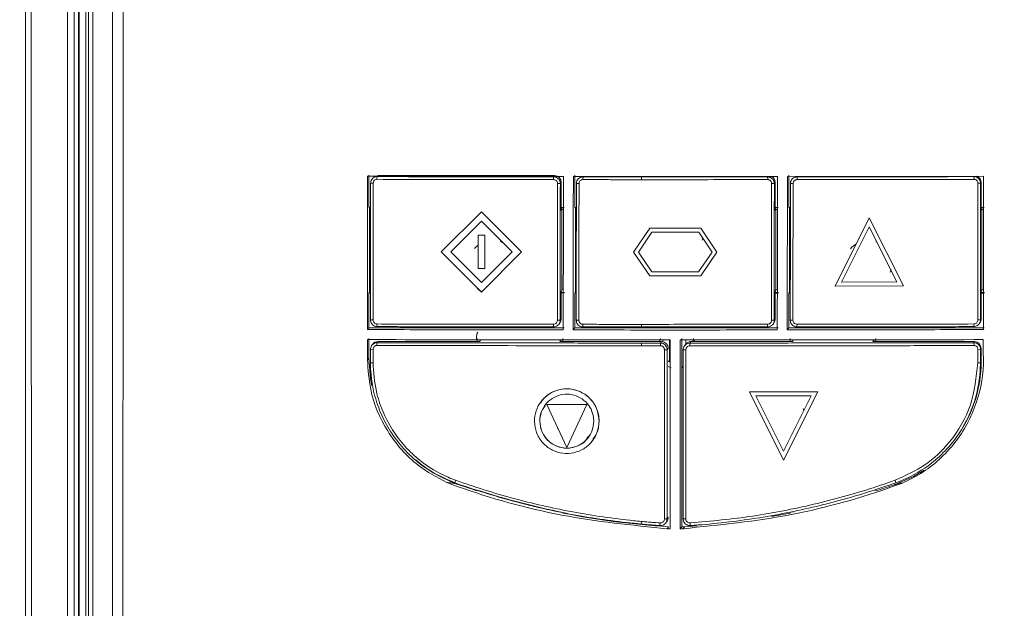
# Model space of a CAD drawing. Header units: millimetres. Extents: x 59 to 833, y 56 to 506.
# Tile 26 of 34: x 362 to 436, y 325 to 369. Entities that reach past the tile are written whole.
import ezdxf

# ---------------------------------------------------------------- set-up
doc = ezdxf.new("R2010")
doc.units = ezdxf.units.MM
doc.header["$LTSCALE"] = 2

msp = doc.modelspace()

# ---------------------------------------------------------------- linework, layer by layer
at = {"color": 7, "linetype": 'Continuous', "lineweight": 15}
for p, q in [((365.535, 307.669), (365.535, 467.864)), ((366.035, 467.603), (366.035, 307.651)), ((366.346, 468.001), (366.346, 307.146)), ((366.399, 307.345), (366.399, 419.209)), ((366.899, 418.683), (366.899, 307.463)), ((367.414, 418.657), (367.414, 308.036)), ((388.06, 354.567), (388.06, 356.967)), ((388.383, 356.371), (388.187, 356.36)), ((388.326, 356.718), (388.275, 356.644)), ((388.686, 356.86), (388.661, 356.656)), ((388.738, 356.935), (401.937, 356.931)), ((401.862, 356.634), (401.872, 356.827)), ((402.372, 356.336), (402.169, 356.346)), ((402.437, 356.431), (402.372, 356.336)), ((402.437, 356.431), (402.437, 354.332)), ((418.599, 356.862), (403.344, 356.863)), ((403.458, 356.962), (403.458, 354.563)), ((403.768, 356.345), (403.571, 356.335)), ((403.725, 356.714), (403.659, 356.619)), ((404.071, 356.836), (404.063, 356.632)), ((408.45, 356.833), (408.447, 356.63)), ((417.88, 356.633), (417.872, 356.835)), ((418.372, 356.335), (418.167, 356.346)), ((418.435, 356.427), (418.372, 356.335)), ((418.435, 356.427), (418.435, 354.327)), ((434.012, 356.881), (419.347, 356.863)), ((419.457, 354.558), (419.457, 356.958)), ((419.77, 356.345), (419.573, 356.336)), ((419.723, 356.71), (419.661, 356.62)), ((420.074, 356.837), (420.084, 356.633)), ((433.315, 356.655), (433.29, 356.859)), ((433.791, 356.36), (433.589, 356.371)), ((433.834, 356.422), (433.791, 356.36)), ((433.834, 356.422), (433.834, 354.323)), ((388.185, 354.567), (388.06, 354.567)), ((388.096, 354.567), (388.096, 348.209)), ((388.185, 354.447), (388.096, 354.44)), ((388.185, 354.417), (388.096, 354.417)), ((393.472, 351.239), (396.471, 354.237)), ((396.471, 354.237), (393.472, 351.239)), ((396.471, 354.237), (399.466, 351.23)), ((399.466, 351.23), (396.471, 354.237)), ((396.471, 354.237), (396.471, 354.237)), ((402.658, 354.563), (402.437, 354.563)), ((402.521, 354.453), (402.437, 354.453)), ((402.437, 354.332), (402.493, 354.413)), ((402.493, 354.413), (402.493, 348.414)), ((402.493, 354.413), (402.598, 354.413)), ((403.458, 354.563), (403.569, 354.563)), ((403.495, 354.563), (403.495, 348.205)), ((403.569, 354.441), (403.495, 354.436)), ((403.569, 354.412), (403.495, 354.412)), ((418.435, 354.558), (418.657, 354.558)), ((418.519, 354.449), (418.435, 354.449)), ((418.435, 354.327), (418.491, 354.408)), ((418.491, 354.408), (418.491, 348.409)), ((418.598, 354.408), (418.491, 354.408)), ((419.457, 354.558), (419.571, 354.558)), ((419.493, 354.558), (419.493, 348.2)), ((419.571, 354.437), (419.493, 354.431)), ((419.571, 354.408), (419.493, 354.408)), ((433.834, 354.554), (434.055, 354.554)), ((433.917, 354.444), (433.834, 354.444)), ((433.834, 354.323), (433.89, 354.404)), ((433.89, 354.404), (433.89, 348.405)), ((434.011, 354.404), (433.89, 354.404)), ((396.47, 353.529), (394.178, 351.238)), ((398.759, 351.231), (396.47, 353.529)), ((425.473, 353.786), (422.916, 348.678)), ((425.473, 353.786), (428.023, 348.686)), ((428.022, 348.686), (425.473, 353.786)), ((425.473, 353.786), (425.473, 353.786)), ((409.054, 353.001), (407.853, 351.224)), ((409.214, 352.701), (408.215, 351.224)), ((409.214, 352.7), (408.215, 351.224)), ((412.875, 353.001), (409.054, 353.001)), ((409.055, 353.001), (409.054, 353.001)), ((412.875, 353.001), (409.055, 353.001)), ((412.715, 352.7), (409.214, 352.7)), ((413.711, 351.224), (412.715, 352.7)), ((414.074, 351.224), (412.875, 353.001)), ((414.074, 351.224), (412.875, 353.001)), ((412.875, 353.001), (412.875, 353.001)), ((425.473, 353.115), (423.403, 348.979)), ((423.403, 348.979), (425.473, 353.115)), ((427.537, 348.985), (425.473, 353.115)), ((396.22, 352.486), (396.218, 349.983)), ((396.22, 352.486), (396.72, 352.485)), ((396.719, 352.485), (396.22, 352.486)), ((396.22, 352.486), (396.22, 352.486)), ((396.719, 352.485), (396.717, 349.983)), ((396.718, 349.983), (396.72, 352.485)), ((396.72, 352.485), (396.719, 352.485)), ((413.033, 352.269), (412.981, 352.113)), ((393.472, 351.239), (396.466, 348.231)), ((393.472, 351.239), (393.472, 351.239)), ((394.178, 351.238), (396.467, 348.939)), ((396.467, 348.939), (394.178, 351.238)), ((396.466, 348.231), (399.466, 351.23)), ((396.467, 348.939), (398.759, 351.231)), ((398.76, 351.231), (396.467, 348.939)), ((399.466, 351.23), (399.466, 351.23)), ((407.853, 351.224), (409.052, 349.447)), ((408.215, 351.224), (409.211, 349.748)), ((408.215, 351.224), (409.211, 349.748)), ((408.215, 351.224), (408.215, 351.224)), ((412.713, 349.748), (413.711, 351.224)), ((412.872, 349.447), (414.074, 351.224)), ((412.872, 349.447), (414.074, 351.224)), ((414.074, 351.224), (414.074, 351.224)), ((396.717, 349.983), (396.218, 349.983)), ((396.718, 349.983), (396.717, 349.983)), ((409.211, 349.748), (412.713, 349.748)), ((409.211, 349.748), (412.713, 349.748)), ((409.211, 349.748), (409.211, 349.748)), ((427.096, 349.92), (427.03, 349.71)), ((396.467, 348.939), (396.467, 348.939)), ((409.052, 349.447), (412.872, 349.447)), ((412.872, 349.447), (412.872, 349.447)), ((427.537, 348.985), (423.403, 348.979)), ((423.403, 348.979), (427.537, 348.985)), ((423.403, 348.979), (423.403, 348.979)), ((388.096, 348.209), (388.06, 348.168)), ((388.096, 348.418), (388.18, 348.418)), ((388.096, 348.209), (388.18, 348.209)), ((396.496, 348.258), (396.145, 348.494)), ((396.483, 348.245), (396.246, 348.395)), ((402.493, 348.414), (402.437, 348.333)), ((402.437, 348.333), (402.437, 346.233)), ((402.437, 348.205), (402.678, 348.205)), ((402.493, 348.414), (402.595, 348.414)), ((403.458, 348.164), (403.495, 348.205)), ((403.564, 348.414), (403.495, 348.414)), ((403.495, 348.205), (403.564, 348.205)), ((418.491, 348.409), (418.435, 348.328)), ((418.435, 348.328), (418.435, 346.229)), ((418.435, 348.2), (418.676, 348.2)), ((418.491, 348.409), (418.595, 348.409)), ((419.457, 348.159), (419.493, 348.2)), ((419.566, 348.409), (419.493, 348.409)), ((419.493, 348.2), (419.566, 348.2)), ((428.022, 348.686), (422.916, 348.678)), ((428.023, 348.686), (428.022, 348.686)), ((433.89, 348.405), (433.834, 348.324)), ((433.834, 348.324), (433.834, 346.224)), ((433.834, 348.196), (434.075, 348.196)), ((433.89, 348.405), (434.008, 348.405)), ((388.06, 345.569), (388.06, 348.168)), ((388.06, 348.168), (388.18, 348.168)), ((402.437, 348.164), (402.658, 348.164)), ((403.458, 348.164), (403.458, 345.565)), ((403.564, 348.164), (403.458, 348.164)), ((418.657, 348.16), (418.435, 348.16)), ((419.457, 345.56), (419.457, 348.159)), ((419.566, 348.159), (419.457, 348.159)), ((434.055, 348.155), (433.834, 348.155)), ((388.179, 346.151), (388.374, 346.156)), ((402.161, 346.132), (402.363, 346.127)), ((402.363, 346.127), (402.437, 346.233)), ((403.563, 346.126), (403.76, 346.131)), ((418.17, 346.13), (418.364, 346.125)), ((418.364, 346.125), (418.435, 346.229)), ((419.565, 346.126), (419.762, 346.131)), ((433.581, 346.156), (433.783, 346.15)), ((433.783, 346.15), (433.834, 346.224)), ((387.955, 345.429), (388.06, 345.569)), ((388.06, 345.569), (402.658, 345.565)), ((388.655, 345.845), (388.677, 345.649)), ((401.863, 345.627), (401.854, 345.823)), ((402.275, 345.843), (402.349, 345.95)), ((403.335, 345.399), (403.458, 345.565)), ((403.458, 345.565), (418.657, 345.56)), ((404.055, 345.821), (404.062, 345.625)), ((408.441, 345.623), (408.438, 345.818)), ((417.864, 345.625), (417.871, 345.831)), ((418.276, 345.842), (418.347, 345.945)), ((419.338, 345.4), (419.457, 345.56)), ((419.457, 345.56), (434.055, 345.556)), ((420.074, 345.822), (420.065, 345.626)), ((433.281, 345.649), (433.304, 345.845)), ((433.694, 345.866), (433.746, 345.941)), ((388.06, 344.769), (388.06, 343.286)), ((388.738, 344.537), (388.677, 344.448)), ((388.738, 344.537), (396.337, 344.535)), ((396.159, 344.767), (396.159, 344.535)), ((396.337, 344.535), (396.393, 344.616)), ((402.393, 344.615), (402.337, 344.534)), ((402.337, 344.534), (409.936, 344.531)), ((402.421, 344.534), (402.421, 344.655)), ((402.558, 344.533), (402.558, 344.765)), ((409.887, 344.763), (409.762, 344.531)), ((409.86, 344.421), (409.936, 344.531)), ((410.089, 344.675), (410.019, 344.524)), ((410.532, 343.023), (410.532, 344.675)), ((411.458, 344.762), (411.458, 342.556)), ((411.751, 344.675), (411.751, 344.35)), ((412.136, 344.531), (412.06, 344.421)), ((412.136, 344.531), (419.735, 344.529)), ((412.334, 344.531), (412.267, 344.674)), ((412.426, 344.531), (412.301, 344.762)), ((419.557, 344.76), (419.557, 344.529)), ((419.735, 344.529), (419.785, 344.602)), ((425.785, 344.6), (425.734, 344.527)), ((425.734, 344.527), (433.334, 344.525)), ((425.818, 344.527), (425.818, 344.649)), ((425.956, 344.527), (425.956, 344.758)), ((433.281, 344.448), (433.334, 344.525)), ((433.984, 344.675), (433.984, 343.767)), ((388.177, 343.949), (388.373, 343.953)), ((388.177, 342.947), (388.177, 343.949)), ((388.326, 344.321), (388.265, 344.232)), ((408.44, 344.422), (408.437, 344.218)), ((409.859, 344.221), (409.86, 344.421)), ((410.36, 343.921), (410.154, 343.926)), ((410.436, 344.031), (410.36, 343.921)), ((411.764, 343.925), (411.56, 343.921)), ((411.724, 344.314), (411.648, 344.205)), ((412.06, 344.421), (412.061, 344.223)), ((433.307, 344.234), (433.281, 344.448)), ((433.589, 343.953), (433.781, 343.948)), ((433.834, 344.025), (433.781, 343.948)), ((433.834, 344.025), (433.834, 343.023)), ((387.954, 343.168), (388.06, 343.286)), ((410.436, 343.087), (410.532, 343.023)), ((388.372, 342.95), (388.177, 342.947)), ((410.436, 342.668), (410.658, 342.577)), ((411.56, 342.699), (411.458, 342.556)), ((411.458, 342.556), (411.567, 342.589)), ((411.458, 342.556), (411.458, 330.688)), ((433.781, 342.946), (433.579, 342.95)), ((433.781, 342.946), (433.834, 343.023)), ((421.611, 340.774), (416.507, 340.77)), ((416.507, 340.77), (421.611, 340.774)), ((416.507, 340.77), (419.057, 335.67)), ((416.507, 340.77), (416.507, 340.77)), ((416.993, 340.47), (421.125, 340.473)), ((416.993, 340.47), (419.057, 336.341)), ((419.057, 336.341), (416.993, 340.47)), ((421.611, 340.774), (419.057, 335.67)), ((419.057, 335.67), (421.611, 340.774)), ((419.057, 336.341), (421.125, 340.473)), ((421.611, 340.774), (421.611, 340.774)), ((400.875, 339.965), (400.875, 339.964)), ((404.357, 339.821), (401.358, 339.824)), ((402.856, 336.621), (401.358, 339.824)), ((404.357, 339.821), (401.358, 339.824)), ((401.358, 339.824), (401.358, 339.824)), ((404.357, 339.821), (402.856, 336.621)), ((404.357, 339.821), (402.856, 336.621)), ((404.357, 339.821), (404.357, 339.821)), ((402.213, 337.961), (402.16, 338.066)), ((404.841, 337.206), (404.841, 337.206)), ((432.102, 337.555), (432.103, 337.557)), ((402.856, 336.621), (402.856, 336.621)), ((419.057, 335.67), (419.057, 335.67)), ((394.487, 333.977), (394.537, 334.166)), ((425.956, 333.368), (425.956, 333.481)), ((427.445, 333.976), (427.394, 334.168)), ((410.154, 331.28), (410.355, 331.281)), ((410.355, 331.281), (410.436, 331.398)), ((411.555, 331.281), (411.753, 331.28)), ((419.557, 331.786), (419.557, 331.711)), ((419.585, 331.752), (419.557, 331.711)), ((419.791, 331.839), (419.791, 331.793)), ((409.822, 330.801), (409.834, 330.98)), ((410.267, 330.998), (410.348, 331.115)), ((410.365, 330.548), (410.468, 330.697)), ((410.587, 330.537), (410.365, 330.548)), ((411.544, 330.548), (411.323, 330.537)), ((411.647, 330.697), (411.544, 330.548)), ((412.609, 330.762), (411.647, 330.697)), ((412.077, 330.977), (412.088, 330.796))]:
    msp.add_line(p, q, dxfattribs=at)
at = {"color": 8, "linetype": 'Continuous', "lineweight": 15}
for p, q in [((367.083, 418.531), (367.083, 307.855)), ((396.114, 344.947), (396.114, 344.665)), ((408.432, 331.09), (408.418, 330.909))]:
    msp.add_line(p, q, dxfattribs=at)
at = {"color": 7, "linetype": 'Continuous', "lineweight": 15, "flags": 128}
for points in [[(397.874, 352), (397.969, 351.963), (398.081, 351.912)], [(425.971, 351.992), (426.067, 351.956), (426.068, 351.955)], [(395.964, 351.478), (396.062, 351.585), (396.209, 351.716)], [(424.061, 351.47), (424.16, 351.577), (424.453, 351.813)], [(388.677, 344.448), (388.664, 344.346), (388.652, 344.244)], [(388.276, 341.218), (388.179, 341.749), (388.06, 343.286)], [(420.535, 339.529), (420.564, 339.463), (420.592, 339.391)], [(429.567, 334.931), (428.766, 334.455), (427.354, 333.836)], [(419.557, 331.711), (418.577, 331.525), (418.153, 331.45)]]:
    msp.add_lwpolyline(points, dxfattribs=at)
at = {"color": 7, "linetype": 'Continuous', "lineweight": 15}
for centre, radius, start, end in [((401.937, 356.431), 0.5, 0.00345, 89.98801), ((417.935, 356.427), 0.5, 0.00325, 61.98199), ((433.334, 356.422), 0.5, 0.0074, 66.59844), ((401.938, 346.233), 0.499, 325.43544, 0.02611), ((417.936, 346.229), 0.5, 325.45716, 0.00439), ((433.333, 346.225), 0.501, 325.49652, 359.96707), ((388.738, 344.038), 0.5, 89.98481, 145.45638), ((396.614, 344.947), 0.5, 145.45823, 180.00332), ((409.936, 344.031), 0.5, 0.00858, 89.98373), ((412.136, 344.031), 0.5, 89.97691, 145.45692), ((433.334, 344.025), 0.5, 0.00693, 89.98154), ((424.338, 343.023), 9.495, 325.46182, 0.00096), ((398.062, 343.288), 10.003, 229.46927, 250.73121), ((413.86, 388.476), 57.873, 250.73023, 252.18981), ((408.198, 388.729), 58.139, 287.78509, 289.23775), ((413.933, 388.648), 58.012, 252.18774, 258.7209), ((413.904, 388.605), 58.009, 258.72108, 266.60423), ((409.936, 331.398), 0.5, 325.46569, 359.99586), ((411.07, 340.484), 9.804, 272.26322, 273.37217)]:
    msp.add_arc(centre, radius, start, end, dxfattribs=at)
at = {"color": 8, "linetype": 'Continuous', "lineweight": 15}
msp.add_arc((419.915, 320.617), 11.198, 90.63552, 91.24085, dxfattribs=at)
at = {"color": 7, "linetype": 'Continuous', "lineweight": 15}
msp.add_ellipse((409.778, 338.818), major_axis=(41.7, 47.347), ratio=0.105485, start_param=4.629984, end_param=4.633198, dxfattribs=at)
for points, knots in [([(369.978, 255.075), (368.484, 257.272), (365.495, 261.668), (362.14, 267.175), (359.617, 271.431), (358.288, 275.331), (357.595, 280.077), (357.363, 285.551), (357.531, 291.054), (357.848, 296.559), (358.272, 318.058), (357.758, 355.532), (357.958, 410.817), (357.99, 448.234), (358.006, 467.867)], [0, 0, 0, 0, 0.036896, 0.073835, 0.089676, 0.105474, 0.130667, 0.155947, 0.181438, 0.20701, 0.232449, 0.479726, 0.727003, 1, 1, 1, 1]), ([(410.985, 255.612), (405.882, 255.601), (397.183, 255.583), (387.681, 255.69), (382.487, 255.597), (379.639, 255.835), (376.505, 257.09), (373.411, 259.939), (370.885, 263.755), (368.313, 268.011), (366.032, 271.879), (363.824, 275.206), (362.032, 278.203), (360.636, 281.442), (359.905, 284.921), (359.597, 288.486), (359.375, 306.003), (359.574, 337.44), (359.594, 396.034), (359.616, 439.494), (359.63, 467.84)], [0, 0, 0, 0, 0.061132, 0.104201, 0.113809, 0.123362, 0.138294, 0.153202, 0.173045, 0.192953, 0.212862, 0.226844, 0.240817, 0.254683, 0.268905, 0.283218, 0.297533, 0.478788, 0.660045, 1, 1, 1, 1]), ([(362.382, 307.662), (362.382, 307.995), (362.382, 309.659), (362.381, 316.648), (362.377, 344.604), (362.37, 396.336), (362.369, 442.745), (362.368, 467.853)], [0, 0, 0, 0, 0.006233, 0.031164, 0.130887, 0.529782, 1, 1, 1, 1]), ([(362.755, 467.864), (362.761, 458.53), (362.778, 431.911), (362.798, 393.77), (362.818, 349.709), (362.828, 322.932), (362.833, 307.678)], [0, 0, 0, 0, 0.174814, 0.49852, 0.714325, 1, 1, 1, 1]), ([(462.406, 467.84), (462.407, 453.989), (462.408, 425.217), (462.454, 381.513), (462.458, 336.732), (462.669, 305.692), (462.436, 288.395), (462.123, 284.872), (461.395, 281.435), (460.017, 278.233), (458.249, 275.269), (456.061, 271.962), (453.782, 268.113), (451.203, 263.866), (448.703, 260.039), (445.644, 257.156), (442.561, 255.879), (439.793, 255.609), (434.531, 255.679), (424.928, 255.589), (416.087, 255.603), (410.985, 255.612)], [0, 0, 0, 0, 0.166079, 0.344991, 0.523901, 0.70281, 0.716952, 0.731094, 0.745147, 0.758851, 0.772659, 0.786476, 0.806359, 0.82624, 0.846067, 0.86097, 0.875896, 0.884989, 0.894134, 0.938897, 1, 1, 1, 1]), ([(368.871, 308.409), (368.878, 315.611), (368.897, 337.181), (368.902, 373.115), (368.875, 401.827), (368.862, 416.183)], [0, 0, 0, 0, 0.200379, 0.600189, 1, 1, 1, 1]), ([(369.643, 416.229), (369.656, 401.868), (369.683, 373.146), (369.677, 337.295), (369.658, 315.813), (369.652, 308.706)], [0, 0, 0, 0, 0.400889, 0.801781, 1, 1, 1, 1]), ([(387.955, 345.429), (387.957, 347.338), (387.96, 351.156), (387.963, 354.975), (387.965, 356.884)], [0, 0, 0, 0, 0.499989, 1, 1, 1, 1]), ([(402.599, 356.864), (402.59, 356.864), (397.707, 356.869), (392.822, 356.871), (387.972, 356.884), (387.965, 356.884)], [0, 0, 0, 0, 0.001844, 0.99845, 1, 1, 1, 1]), ([(388.179, 346.151), (388.179, 346.349), (388.179, 347.341), (388.181, 349.127), (388.183, 352.333), (388.185, 354.743), (388.187, 356.36)], [0, 0, 0, 0, 0.058298, 0.291479, 0.524659, 1, 1, 1, 1]), ([(388.686, 356.86), (388.636, 356.855), (388.529, 356.846), (388.382, 356.768), (388.264, 356.645), (388.197, 356.501), (388.19, 356.403), (388.187, 356.36)], [0, 0, 0, 0, 0.193575, 0.408798, 0.623443, 0.837635, 1, 1, 1, 1]), ([(388.374, 346.156), (388.376, 348.063), (388.378, 351.469), (388.381, 354.873), (388.383, 356.371)], [0, 0, 0, 0, 0.559997, 1, 1, 1, 1]), ([(388.383, 356.371), (388.388, 356.412), (388.398, 356.495), (388.472, 356.589), (388.564, 356.646), (388.629, 356.652), (388.661, 356.656)], [0, 0, 0, 0, 0.279586, 0.559189, 0.779567, 1, 1, 1, 1]), ([(388.661, 356.656), (391.12, 356.65), (395.512, 356.641), (399.922, 356.636), (401.862, 356.634)], [0, 0, 0, 0, 0.559998, 1, 1, 1, 1]), ([(388.686, 356.86), (388.88, 356.859), (389.851, 356.857), (391.211, 356.854), (393.156, 356.85), (394.714, 356.847), (396.273, 356.845), (397.79, 356.842), (399.656, 356.84), (401.134, 356.838), (401.872, 356.838)], [0, 0, 0, 0, 0.04431, 0.22155, 0.31017, 0.487411, 0.57603, 0.66465, 0.832314, 1, 1, 1, 1]), ([(402.169, 356.346), (402.162, 356.389), (402.149, 356.476), (402.065, 356.57), (401.965, 356.624), (401.896, 356.63), (401.862, 356.634)], [0, 0, 0, 0, 0.279407, 0.558685, 0.779183, 1, 1, 1, 1]), ([(402.372, 356.336), (402.367, 356.387), (402.358, 356.493), (402.28, 356.641), (402.158, 356.759), (402.014, 356.827), (401.915, 356.834), (401.872, 356.838)], [0, 0, 0, 0, 0.1927338, 0.4064406, 0.6219091, 0.8374057, 1, 1, 1, 1]), ([(402.169, 356.346), (402.168, 355.189), (402.166, 353.283), (402.164, 350.627), (402.162, 348.38), (402.161, 346.881), (402.161, 346.132)], [0, 0, 0, 0, 0.339999, 0.56, 0.78, 1, 1, 1, 1]), ([(402.372, 356.336), (402.371, 356.15), (402.371, 355.221), (402.369, 353.054), (402.366, 349.837), (402.364, 347.364), (402.363, 346.127)], [0, 0, 0, 0, 0.0546733, 0.2733578, 0.6366663, 1, 1, 1, 1]), ([(402.599, 356.864), (402.598, 354.953), (402.596, 351.132), (402.595, 347.31), (402.594, 345.399)], [0, 0, 0, 0, 0.499995, 1, 1, 1, 1]), ([(403.335, 345.399), (403.336, 347.305), (403.339, 351.127), (403.343, 354.948), (403.344, 356.863)], [0, 0, 0, 0, 0.498813, 1, 1, 1, 1]), ([(403.563, 346.126), (403.563, 346.317), (403.564, 347.272), (403.565, 349.451), (403.567, 352.052), (403.569, 354.5), (403.57, 355.724), (403.571, 356.335)], [0, 0, 0, 0, 0.056114, 0.280575, 0.640275, 0.820136, 1, 1, 1, 1]), ([(404.071, 356.836), (404.021, 356.831), (403.915, 356.822), (403.768, 356.744), (403.65, 356.622), (403.582, 356.478), (403.574, 356.379), (403.571, 356.335)], [0, 0, 0, 0, 0.191571, 0.405496, 0.619783, 0.83445, 1, 1, 1, 1]), ([(403.76, 346.131), (403.76, 346.322), (403.76, 347.277), (403.763, 349.458), (403.765, 352.672), (403.767, 355.121), (403.769, 356.345)], [0, 0, 0, 0, 0.05609, 0.280445, 0.64021, 1, 1, 1, 1]), ([(404.063, 356.631), (404.03, 356.628), (403.962, 356.622), (403.873, 356.57), (403.806, 356.495), (403.773, 356.415), (403.77, 356.364), (403.769, 356.345)], [0, 0, 0, 0, 0.2218772, 0.4439403, 0.6623325, 0.8760429, 1, 1, 1, 1]), ([(404.063, 356.631), (404.259, 356.631), (404.845, 356.631), (405.822, 356.631), (407.088, 356.63), (407.963, 356.63), (408.447, 356.63)], [0, 0, 0, 0, 0.133724, 0.401172, 0.668621, 1, 1, 1, 1]), ([(404.071, 356.836), (404.267, 356.835), (404.853, 356.835), (405.83, 356.834), (407.094, 356.834), (407.967, 356.834), (408.45, 356.833)], [0, 0, 0, 0, 0.13387, 0.401614, 0.669356, 1, 1, 1, 1]), ([(408.447, 356.63), (408.642, 356.63), (409.618, 356.629), (411.678, 356.629), (414.627, 356.632), (416.796, 356.632), (417.88, 356.633)], [0, 0, 0, 0, 0.062046, 0.310233, 0.655069, 1, 1, 1, 1]), ([(408.45, 356.833), (408.645, 356.833), (409.621, 356.833), (411.377, 356.833), (413.63, 356.833), (415.796, 356.834), (417.18, 356.835), (417.872, 356.835)], [0, 0, 0, 0, 0.062114, 0.310574, 0.559034, 0.779504, 1, 1, 1, 1]), ([(418.372, 356.335), (418.368, 356.385), (418.359, 356.491), (418.281, 356.638), (418.159, 356.756), (418.015, 356.824), (417.916, 356.832), (417.872, 356.835)], [0, 0, 0, 0, 0.190766, 0.405503, 0.620036, 0.83444, 1, 1, 1, 1]), ([(418.167, 356.346), (418.164, 356.378), (418.158, 356.442), (418.108, 356.529), (418.035, 356.593), (417.955, 356.628), (417.901, 356.632), (417.88, 356.633)], [0, 0, 0, 0, 0.2147821, 0.4295651, 0.6437631, 0.857548, 1, 1, 1, 1]), ([(418.167, 356.346), (418.167, 356.15), (418.167, 355.175), (418.166, 352.985), (418.17, 349.775), (418.17, 347.345), (418.17, 346.13)], [0, 0, 0, 0, 0.057328, 0.286638, 0.643306, 1, 1, 1, 1]), ([(418.372, 356.335), (418.372, 356.14), (418.371, 355.164), (418.369, 352.975), (418.366, 349.767), (418.365, 347.339), (418.364, 346.125)], [0, 0, 0, 0, 0.057354, 0.286772, 0.643373, 1, 1, 1, 1]), ([(418.599, 356.862), (418.598, 354.947), (418.597, 351.127), (418.595, 347.306), (418.594, 345.399)], [0, 0, 0, 0, 0.501151, 1, 1, 1, 1]), ([(419.338, 345.4), (419.34, 347.306), (419.342, 351.127), (419.346, 354.948), (419.347, 356.863)], [0, 0, 0, 0, 0.4988686, 1, 1, 1, 1]), ([(419.565, 346.126), (419.565, 346.31), (419.566, 347.227), (419.567, 349.388), (419.57, 352.608), (419.572, 355.093), (419.573, 356.336)], [0, 0, 0, 0, 0.0538912, 0.269457, 0.6347148, 1, 1, 1, 1]), ([(420.074, 356.837), (420.023, 356.833), (419.916, 356.823), (419.769, 356.745), (419.652, 356.622), (419.584, 356.478), (419.576, 356.379), (419.573, 356.336)], [0, 0, 0, 0, 0.193444, 0.40644, 0.621143, 0.83722, 1, 1, 1, 1]), ([(419.762, 346.131), (419.763, 347.289), (419.764, 349.196), (419.766, 351.852), (419.768, 354.099), (419.77, 355.596), (419.77, 356.345)], [0, 0, 0, 0, 0.34, 0.559999, 0.78, 1, 1, 1, 1]), ([(420.084, 356.633), (420.04, 356.628), (419.952, 356.618), (419.849, 356.545), (419.784, 356.449), (419.775, 356.38), (419.77, 356.345)], [0, 0, 0, 0, 0.280349, 0.559672, 0.779774, 1, 1, 1, 1]), ([(420.074, 356.837), (420.269, 356.837), (421.245, 356.838), (422.612, 356.84), (424.562, 356.842), (426.122, 356.845), (427.68, 356.847), (429.2, 356.85), (431.071, 356.854), (432.551, 356.857), (433.29, 356.859)], [0, 0, 0, 0, 0.044214, 0.221073, 0.309502, 0.486362, 0.57479, 0.663218, 0.831597, 1, 1, 1, 1]), ([(420.084, 356.633), (422.559, 356.636), (426.979, 356.641), (431.379, 356.651), (433.315, 356.655)], [0, 0, 0, 0, 0.559989, 1, 1, 1, 1]), ([(433.791, 356.36), (433.786, 356.411), (433.776, 356.518), (433.698, 356.666), (433.575, 356.782), (433.432, 356.849), (433.333, 356.856), (433.29, 356.859)], [0, 0, 0, 0, 0.196006, 0.408939, 0.622236, 0.836503, 1, 1, 1, 1]), ([(433.589, 356.371), (433.584, 356.412), (433.575, 356.494), (433.502, 356.588), (433.412, 356.645), (433.347, 356.652), (433.315, 356.655)], [0, 0, 0, 0, 0.279742, 0.559224, 0.779527, 1, 1, 1, 1]), ([(433.589, 356.371), (433.587, 354.465), (433.584, 351.061), (433.582, 347.654), (433.581, 346.156)], [0, 0, 0, 0, 0.560002, 1, 1, 1, 1]), ([(433.791, 356.36), (433.791, 356.159), (433.79, 355.154), (433.788, 353.346), (433.786, 350.941), (433.784, 348.542), (433.783, 346.948), (433.783, 346.15)], [0, 0, 0, 0, 0.059058, 0.295287, 0.531515, 0.765753, 1, 1, 1, 1]), ([(434.012, 356.881), (434.011, 354.969), (434.009, 351.153), (434.008, 347.336), (434.007, 345.431)], [0, 0, 0, 0, 0.500879, 1, 1, 1, 1]), ([(388.179, 346.151), (388.183, 346.099), (388.193, 345.992), (388.271, 345.845), (388.393, 345.728), (388.536, 345.66), (388.635, 345.652), (388.677, 345.649)], [0, 0, 0, 0, 0.1959141, 0.4075644, 0.6217589, 0.8379854, 1, 1, 1, 1]), ([(388.374, 346.156), (388.379, 346.113), (388.389, 346.026), (388.461, 345.924), (388.553, 345.859), (388.621, 345.85), (388.655, 345.845)], [0, 0, 0, 0, 0.280298, 0.559521, 0.779503, 1, 1, 1, 1]), ([(401.854, 345.823), (401.899, 345.829), (401.99, 345.84), (402.09, 345.923), (402.15, 346.025), (402.157, 346.096), (402.161, 346.132)], [0, 0, 0, 0, 0.279646, 0.559265, 0.779595, 1, 1, 1, 1]), ([(401.863, 345.627), (401.912, 345.631), (402.016, 345.64), (402.162, 345.714), (402.281, 345.836), (402.352, 345.981), (402.36, 346.082), (402.363, 346.127)], [0, 0, 0, 0, 0.184519, 0.399041, 0.613472, 0.828005, 1, 1, 1, 1]), ([(403.563, 346.126), (403.567, 346.076), (403.576, 345.97), (403.653, 345.823), (403.775, 345.705), (403.919, 345.636), (404.019, 345.628), (404.062, 345.625)], [0, 0, 0, 0, 0.189391, 0.403706, 0.618611, 0.833744, 1, 1, 1, 1]), ([(404.055, 345.821), (404.023, 345.824), (403.959, 345.831), (403.874, 345.881), (403.807, 345.955), (403.767, 346.042), (403.762, 346.104), (403.76, 346.131)], [0, 0, 0, 0, 0.2024, 0.404694, 0.611156, 0.828139, 1, 1, 1, 1]), ([(417.864, 345.625), (417.914, 345.629), (418.02, 345.639), (418.167, 345.716), (418.285, 345.839), (418.353, 345.983), (418.361, 346.082), (418.364, 346.125)], [0, 0, 0, 0, 0.191245, 0.405908, 0.620709, 0.835524, 1, 1, 1, 1]), ([(417.871, 345.831), (417.905, 345.835), (417.973, 345.842), (418.063, 345.894), (418.131, 345.971), (418.165, 346.055), (418.169, 346.109), (418.17, 346.13)], [0, 0, 0, 0, 0.216988, 0.433752, 0.652332, 0.863849, 1, 1, 1, 1]), ([(419.565, 346.126), (419.569, 346.078), (419.578, 345.974), (419.652, 345.828), (419.773, 345.709), (419.918, 345.638), (420.02, 345.63), (420.065, 345.626)], [0, 0, 0, 0, 0.183575, 0.398046, 0.612335, 0.826742, 1, 1, 1, 1]), ([(420.074, 345.822), (420.028, 345.828), (419.937, 345.839), (419.835, 345.922), (419.773, 346.024), (419.766, 346.095), (419.762, 346.131)], [0, 0, 0, 0, 0.279727, 0.559355, 0.779693, 1, 1, 1, 1]), ([(433.281, 345.649), (433.333, 345.653), (433.441, 345.663), (433.59, 345.744), (433.707, 345.868), (433.773, 346.012), (433.78, 346.11), (433.783, 346.15)], [0, 0, 0, 0, 0.19794, 0.412005, 0.629616, 0.845892, 1, 1, 1, 1]), ([(433.304, 345.845), (433.347, 345.852), (433.432, 345.867), (433.521, 345.954), (433.572, 346.054), (433.578, 346.122), (433.581, 346.156)], [0, 0, 0, 0, 0.279725, 0.558609, 0.778867, 1, 1, 1, 1]), ([(402.594, 345.399), (400.148, 345.402), (395.256, 345.409), (390.389, 345.422), (387.955, 345.429)], [0, 0, 0, 0, 0.500152, 1, 1, 1, 1]), ([(401.854, 345.823), (399.385, 345.826), (394.976, 345.831), (390.586, 345.841), (388.655, 345.845)], [0, 0, 0, 0, 0.559991, 1, 1, 1, 1]), ([(401.863, 345.627), (401.679, 345.627), (400.758, 345.628), (399.469, 345.629), (397.628, 345.632), (396.157, 345.634), (394.319, 345.637), (392.849, 345.64), (391.297, 345.643), (390.029, 345.646), (389.128, 345.648), (388.677, 345.649)], [0, 0, 0, 0, 0.041811, 0.209059, 0.292682, 0.45993, 0.543552, 0.7108, 0.794423, 0.897209, 1, 1, 1, 1]), ([(418.594, 345.399), (416.051, 345.397), (410.965, 345.393), (405.878, 345.397), (403.335, 345.399)], [0, 0, 0, 0, 0.49997, 1, 1, 1, 1]), ([(408.438, 345.818), (408.254, 345.818), (407.333, 345.819), (405.871, 345.819), (404.595, 345.82), (404.055, 345.821)], [0, 0, 0, 0, 0.126109, 0.630555, 1, 1, 1, 1]), ([(408.441, 345.623), (408.257, 345.623), (407.335, 345.623), (405.876, 345.624), (404.6, 345.624), (404.062, 345.625)], [0, 0, 0, 0, 0.126236, 0.631181, 1, 1, 1, 1]), ([(417.871, 345.831), (417.677, 345.831), (416.709, 345.829), (414.654, 345.826), (411.703, 345.82), (409.527, 345.819), (408.438, 345.818)], [0, 0, 0, 0, 0.061592, 0.307964, 0.653931, 1, 1, 1, 1]), ([(417.864, 345.625), (417.67, 345.625), (416.702, 345.624), (414.96, 345.623), (412.012, 345.622), (409.839, 345.622), (408.441, 345.623)], [0, 0, 0, 0, 0.061655, 0.308279, 0.554903, 1, 1, 1, 1]), ([(434.007, 345.431), (431.569, 345.424), (426.691, 345.41), (421.79, 345.404), (419.338, 345.4)], [0, 0, 0, 0, 0.499787, 1, 1, 1, 1]), ([(433.281, 345.649), (433.235, 345.648), (433.143, 345.648), (432.866, 345.648), (431.898, 345.645), (430.604, 345.642), (428.756, 345.639), (427.275, 345.636), (425.424, 345.633), (423.941, 345.631), (422.43, 345.629), (421.262, 345.628), (420.464, 345.627), (420.065, 345.626)], [0, 0, 0, 0, 0.010505, 0.021009, 0.063026, 0.231098, 0.315132, 0.483203, 0.567237, 0.735308, 0.819342, 0.909669, 1, 1, 1, 1]), ([(433.304, 345.845), (430.84, 345.839), (426.439, 345.829), (422.019, 345.825), (420.074, 345.822)], [0, 0, 0, 0, 0.559996, 1, 1, 1, 1]), ([(387.954, 343.168), (387.954, 343.538), (387.954, 344.041), (387.955, 344.545), (387.955, 344.678)], [0, 0, 0, 0, 0.7350694, 1, 1, 1, 1]), ([(387.955, 344.678), (391.721, 344.671), (399.246, 344.658), (406.813, 344.655), (410.592, 344.654)], [0, 0, 0, 0, 0.500554, 1, 1, 1, 1]), ([(410.592, 344.654), (410.591, 342.297), (410.589, 337.591), (410.588, 332.885), (410.587, 330.537)], [0, 0, 0, 0, 0.501011, 1, 1, 1, 1]), ([(411.323, 330.537), (411.324, 332.885), (411.327, 337.591), (411.331, 342.297), (411.333, 344.654)], [0, 0, 0, 0, 0.498993, 1, 1, 1, 1]), ([(411.333, 344.654), (415.119, 344.655), (422.69, 344.656), (430.219, 344.669), (433.984, 344.675)], [0, 0, 0, 0, 0.499998, 1, 1, 1, 1]), ([(388.677, 344.448), (388.626, 344.444), (388.519, 344.434), (388.372, 344.356), (388.255, 344.233), (388.188, 344.09), (388.18, 343.991), (388.177, 343.949)], [0, 0, 0, 0, 0.193985, 0.409249, 0.624343, 0.838914, 1, 1, 1, 1]), ([(388.373, 343.953), (388.373, 343.853), (388.373, 343.652), (388.372, 343.318), (388.372, 343.084), (388.372, 342.95)], [0, 0, 0, 0, 0.300396, 0.600792, 1, 1, 1, 1]), ([(388.652, 344.244), (388.621, 344.24), (388.56, 344.234), (388.477, 344.186), (388.414, 344.115), (388.379, 344.032), (388.375, 343.977), (388.373, 343.953)], [0, 0, 0, 0, 0.207092, 0.413656, 0.628767, 0.840583, 1, 1, 1, 1]), ([(388.652, 344.244), (388.844, 344.243), (389.802, 344.242), (393.832, 344.234), (400.234, 344.221), (405.88, 344.219), (408.437, 344.218)], [0, 0, 0, 0, 0.02919, 0.145952, 0.613129, 1, 1, 1, 1]), ([(388.677, 344.448), (388.868, 344.448), (389.827, 344.445), (391.554, 344.442), (394.627, 344.436), (397.706, 344.431), (400.789, 344.427), (403.103, 344.425), (405.653, 344.423), (407.433, 344.422), (408.44, 344.422)], [0, 0, 0, 0, 0.029221, 0.146102, 0.262985, 0.496763, 0.613646, 0.730529, 0.847411, 1, 1, 1, 1]), ([(408.437, 344.218), (408.63, 344.218), (408.963, 344.218), (409.437, 344.22), (409.718, 344.22), (409.859, 344.22)], [0, 0, 0, 0, 0.406431, 0.703214, 1, 1, 1, 1]), ([(408.44, 344.422), (408.633, 344.422), (408.966, 344.422), (409.439, 344.421), (409.72, 344.421), (409.86, 344.421)], [0, 0, 0, 0, 0.40686, 0.703428, 1, 1, 1, 1]), ([(409.859, 344.22), (409.892, 344.216), (409.959, 344.21), (410.047, 344.159), (410.113, 344.084), (410.148, 344.002), (410.152, 343.947), (410.153, 343.926)], [0, 0, 0, 0, 0.215666, 0.431276, 0.647249, 0.857795, 1, 1, 1, 1]), ([(410.36, 343.921), (410.356, 343.971), (410.346, 344.078), (410.269, 344.225), (410.146, 344.343), (410.002, 344.411), (409.903, 344.418), (409.86, 344.421)], [0, 0, 0, 0, 0.192154, 0.406944, 0.621499, 0.83617, 1, 1, 1, 1]), ([(410.153, 343.926), (410.153, 343.733), (410.154, 342.769), (410.153, 340.18), (410.154, 336.157), (410.154, 332.906), (410.154, 331.28)], [0, 0, 0, 0, 0.045738, 0.228691, 0.614322, 1, 1, 1, 1]), ([(410.36, 343.921), (410.36, 343.728), (410.359, 342.765), (410.359, 341.415), (410.358, 339.873), (410.357, 338.33), (410.357, 336.788), (410.356, 334.97), (410.356, 333.263), (410.355, 331.942), (410.355, 331.281)], [0, 0, 0, 0, 0.045759, 0.228792, 0.320309, 0.411826, 0.594862, 0.686378, 0.843187, 1, 1, 1, 1]), ([(411.555, 331.281), (411.555, 331.474), (411.556, 332.438), (411.556, 333.787), (411.556, 335.329), (411.557, 336.871), (411.557, 338.413), (411.558, 340.231), (411.559, 341.938), (411.56, 343.26), (411.56, 343.921)], [0, 0, 0, 0, 0.045746, 0.228737, 0.320231, 0.411724, 0.594714, 0.686209, 0.843103, 1, 1, 1, 1]), ([(412.06, 344.421), (412.01, 344.417), (411.904, 344.408), (411.757, 344.33), (411.639, 344.207), (411.571, 344.063), (411.564, 343.964), (411.56, 343.921)], [0, 0, 0, 0, 0.19144, 0.406045, 0.620698, 0.835414, 1, 1, 1, 1]), ([(411.753, 331.28), (411.755, 333.64), (411.758, 337.856), (411.762, 342.071), (411.764, 343.925)], [0, 0, 0, 0, 0.5599964, 1, 1, 1, 1]), ([(412.061, 344.223), (412.018, 344.218), (411.93, 344.206), (411.832, 344.127), (411.774, 344.028), (411.767, 343.96), (411.764, 343.925)], [0, 0, 0, 0, 0.27951, 0.559304, 0.779761, 1, 1, 1, 1]), ([(412.06, 344.421), (412.264, 344.421), (413.281, 344.421), (415.924, 344.422), (419.177, 344.424), (422.426, 344.428), (424.861, 344.431), (427.294, 344.435), (430.102, 344.441), (432.096, 344.445), (433.281, 344.448)], [0, 0, 0, 0, 0.028681, 0.143407, 0.372874, 0.4876, 0.602326, 0.717051, 0.831777, 1, 1, 1, 1]), ([(412.061, 344.223), (412.265, 344.223), (413.282, 344.223), (415.925, 344.223), (419.178, 344.222), (422.428, 344.222), (424.863, 344.223), (427.296, 344.224), (430.112, 344.227), (432.114, 344.231), (433.307, 344.234)], [0, 0, 0, 0, 0.028649, 0.143246, 0.372454, 0.487051, 0.601648, 0.716245, 0.830842, 1, 1, 1, 1]), ([(433.781, 343.948), (433.777, 344), (433.767, 344.108), (433.687, 344.256), (433.564, 344.372), (433.42, 344.438), (433.323, 344.445), (433.281, 344.448)], [0, 0, 0, 0, 0.1977116, 0.4115723, 0.6253433, 0.8398735, 1, 1, 1, 1]), ([(433.307, 344.234), (433.348, 344.228), (433.43, 344.218), (433.523, 344.143), (433.579, 344.05), (433.585, 343.985), (433.589, 343.953)], [0, 0, 0, 0, 0.279741, 0.559179, 0.779801, 1, 1, 1, 1]), ([(433.579, 342.95), (433.581, 343.137), (433.585, 343.471), (433.588, 343.806), (433.589, 343.953)], [0, 0, 0, 0, 0.560006, 1, 1, 1, 1]), ([(433.781, 343.948), (433.781, 343.847), (433.781, 343.645), (433.781, 343.311), (433.781, 343.078), (433.781, 342.946)], [0, 0, 0, 0, 0.302552, 0.605085, 1, 1, 1, 1]), ([(393.876, 333.993), (393.145, 334.388), (391.399, 335.332), (389.33, 337.737), (388.121, 340.566), (388.001, 342.43), (387.954, 343.168)], [0, 0, 0, 0, 0.215842, 0.515889, 0.808374, 1, 1, 1, 1]), ([(433.984, 343.767), (433.991, 343.603), (434.047, 342.315), (433.646, 339.875), (432.001, 336.851), (429.906, 334.914), (428.414, 334.181), (427.951, 333.953)], [0, 0, 0, 0, 0.040207, 0.3159915, 0.5916957, 0.8730872, 1, 1, 1, 1]), ([(388.177, 342.947), (388.181, 342.745), (388.2, 341.732), (388.507, 340.2), (389.446, 337.981), (390.767, 336.269), (392.611, 334.795), (393.792, 334.28), (394.487, 333.977)], [0, 0, 0, 0, 0.051715, 0.260192, 0.395714, 0.669697, 0.805529, 1, 1, 1, 1]), ([(394.537, 334.166), (394.349, 334.238), (393.406, 334.598), (392.083, 335.402), (390.352, 337.023), (389.228, 338.815), (388.501, 340.989), (388.42, 342.229), (388.372, 342.95)], [0, 0, 0, 0, 0.052856, 0.265983, 0.401473, 0.6754, 0.811069, 1, 1, 1, 1]), ([(433.579, 342.95), (433.472, 341.879), (433.258, 339.738), (431.701, 337.12), (429.7, 335.199), (428.163, 334.512), (427.394, 334.168)], [0, 0, 0, 0, 0.279687, 0.559472, 0.779725, 1, 1, 1, 1]), ([(427.445, 333.976), (427.633, 334.048), (428.583, 334.408), (429.927, 335.213), (431.307, 336.486), (432.283, 337.746), (433.287, 339.619), (433.746, 341.427), (433.776, 342.718), (433.781, 342.946)], [0, 0, 0, 0, 0.051919, 0.261194, 0.397349, 0.533273, 0.668742, 0.941579, 1, 1, 1, 1]), ([(405.272, 338.582), (405.244, 338.309), (405.189, 337.765), (404.771, 337.036), (404.154, 336.493), (403.386, 336.18), (402.564, 336.137), (401.77, 336.378), (401.1, 336.857), (400.632, 337.541), (400.407, 338.339), (400.467, 339.162), (400.794, 339.925), (401.349, 340.532), (402.082, 340.919), (402.895, 341.049), (403.707, 340.891), (404.428, 340.482), (404.961, 339.853), (405.234, 339.183), (405.261, 338.749), (405.272, 338.582)], [0, 0, 0, 0, 0.0538651, 0.1076854, 0.1620101, 0.2145043, 0.2695675, 0.3221141, 0.376546, 0.430101, 0.4837467, 0.5381198, 0.5906655, 0.6457079, 0.6981472, 0.7525818, 0.8059691, 0.8596124, 0.9139849, 0.9668544, 1, 1, 1, 1]), ([(405.272, 338.582), (405.235, 338.899), (405.16, 339.532), (404.605, 340.338), (403.806, 340.871), (402.853, 341.068), (401.919, 340.864), (401.219, 340.458), (400.986, 340.062), (400.914, 339.939)], [0, 0, 0, 0, 0.155541, 0.31024, 0.464879, 0.620246, 0.775611, 0.930156, 1, 1, 1, 1]), ([(404.872, 338.582), (404.849, 338.355), (404.803, 337.9), (404.454, 337.292), (403.94, 336.839), (403.298, 336.577), (402.613, 336.542), (401.95, 336.743), (401.391, 337.142), (401, 337.713), (400.812, 338.379), (400.863, 339.066), (401.135, 339.703), (401.598, 340.21), (402.211, 340.532), (402.889, 340.641), (403.566, 340.509), (404.168, 340.168), (404.612, 339.643), (404.84, 339.083), (404.863, 338.721), (404.872, 338.582)], [0, 0, 0, 0, 0.053863, 0.10768, 0.162003, 0.214496, 0.269563, 0.322115, 0.376548, 0.430099, 0.483739, 0.538113, 0.590664, 0.645712, 0.698152, 0.752583, 0.805967, 0.859611, 0.913988, 0.96686, 1, 1, 1, 1]), ([(404.481, 337.456), (404.419, 337.351), (404.223, 337.02), (403.636, 336.681), (402.859, 336.511), (402.066, 336.676), (401.394, 337.12), (400.947, 337.796), (400.795, 338.58), (400.903, 339.272), (401.148, 339.599), (401.235, 339.715)], [0, 0, 0, 0, 0.057236, 0.182058, 0.306872, 0.431472, 0.556767, 0.682064, 0.806695, 0.931532, 1, 1, 1, 1]), ([(404.803, 337.232), (404.908, 337.368), (405.207, 337.759), (405.246, 338.258), (405.272, 338.582)], [0, 0, 0, 0, 0.349567, 1, 1, 1, 1]), ([(394.761, 333.845), (394.755, 333.847), (394.74, 333.852), (394.715, 333.861), (394.656, 333.88), (394.535, 333.914), (394.282, 333.967), (394.08, 333.985), (393.936, 333.99), (393.876, 333.993)], [0, 0, 0, 0, 0.002935, 0.006756, 0.013883, 0.045025, 0.167943, 0.657488, 1, 1, 1, 1]), ([(410.365, 330.548), (407.724, 330.81), (402.385, 331.341), (396.937, 332.883), (394.139, 333.897), (393.876, 333.993)], [0, 0, 0, 0, 0.469995, 0.950113, 1, 1, 1, 1]), ([(394.487, 333.977), (394.668, 333.913), (395.571, 333.593), (397.215, 333.064), (399.063, 332.547), (400.927, 332.086), (402.43, 331.763), (404.303, 331.419), (406.17, 331.129), (407.668, 330.973), (408.417, 330.895)], [0, 0, 0, 0, 0.0402683, 0.2013745, 0.3624804, 0.44302, 0.6041268, 0.6846673, 0.8421999, 1, 1, 1, 1]), ([(408.432, 331.09), (408.241, 331.108), (407.284, 331.2), (405.567, 331.414), (403.67, 331.727), (401.785, 332.098), (400.286, 332.439), (398.451, 332.917), (396.65, 333.438), (395.242, 333.923), (394.537, 334.166)], [0, 0, 0, 0, 0.040367, 0.201868, 0.363368, 0.444105, 0.605605, 0.686341, 0.843041, 1, 1, 1, 1]), ([(427.951, 333.953), (427.753, 333.881), (425.054, 332.908), (419.641, 331.36), (414.262, 330.82), (411.544, 330.548)], [0, 0, 0, 0, 0.037647, 0.513707, 1, 1, 1, 1]), ([(427.394, 334.168), (427.213, 334.104), (426.306, 333.784), (424.657, 333.254), (422.431, 332.633), (420.556, 332.19), (418.667, 331.805), (415.979, 331.332), (413.643, 331.12), (412.077, 330.977)], [0, 0, 0, 0, 0.036827, 0.184167, 0.331507, 0.478848, 0.552506, 0.699847, 1, 1, 1, 1]), ([(412.089, 330.782), (412.281, 330.796), (413.244, 330.864), (414.972, 331.036), (417.265, 331.355), (419.542, 331.767), (421.423, 332.186), (423.309, 332.668), (425.201, 333.207), (426.696, 333.72), (427.445, 333.976)], [0, 0, 0, 0, 0.036735, 0.183707, 0.330679, 0.477651, 0.624623, 0.698096, 0.848911, 1, 1, 1, 1]), ([(427.951, 333.953), (427.885, 333.954), (427.807, 333.956), (427.574, 333.904), (427.491, 333.88), (427.455, 333.869), (427.42, 333.858), (427.395, 333.85), (427.379, 333.845), (427.364, 333.84), (427.357, 333.837), (427.354, 333.836)], [0, 0, 0, 0, 0.7893899, 0.9270028, 0.9513607, 0.9757488, 0.9879648, 0.9920609, 0.9961805, 0.9986785, 1, 1, 1, 1]), ([(409.821, 330.782), (409.87, 330.783), (409.976, 330.785), (410.128, 330.851), (410.254, 330.964), (410.339, 331.114), (410.35, 331.226), (410.355, 331.281)], [0, 0, 0, 0, 0.179473, 0.385328, 0.591197, 0.797071, 1, 1, 1, 1]), ([(409.834, 330.981), (409.867, 330.982), (409.935, 330.984), (410.028, 331.029), (410.101, 331.101), (410.146, 331.188), (410.151, 331.251), (410.154, 331.28)], [0, 0, 0, 0, 0.206123, 0.412283, 0.618178, 0.824087, 1, 1, 1, 1]), ([(411.555, 331.281), (411.559, 331.232), (411.568, 331.128), (411.644, 330.981), (411.766, 330.862), (411.921, 330.787), (412.033, 330.784), (412.089, 330.782)], [0, 0, 0, 0, 0.17837, 0.384223, 0.590074, 0.795905, 1, 1, 1, 1]), ([(411.753, 331.28), (411.76, 331.233), (411.772, 331.141), (411.86, 331.039), (411.967, 330.982), (412.04, 330.979), (412.077, 330.977)], [0, 0, 0, 0, 0.279535, 0.559073, 0.77952, 1, 1, 1, 1]), ([(408.417, 330.895), (408.607, 330.878), (408.936, 330.848), (409.404, 330.811), (409.682, 330.792), (409.821, 330.782)], [0, 0, 0, 0, 0.406095, 0.703042, 1, 1, 1, 1]), ([(409.834, 330.981), (409.643, 330.994), (409.314, 331.016), (408.847, 331.053), (408.571, 331.078), (408.432, 331.09)], [0, 0, 0, 0, 0.407076, 0.703527, 1, 1, 1, 1])]:
    msp.add_open_spline(points, degree=3, knots=knots, dxfattribs=at)

doc.saveas('drawing.dxf')
